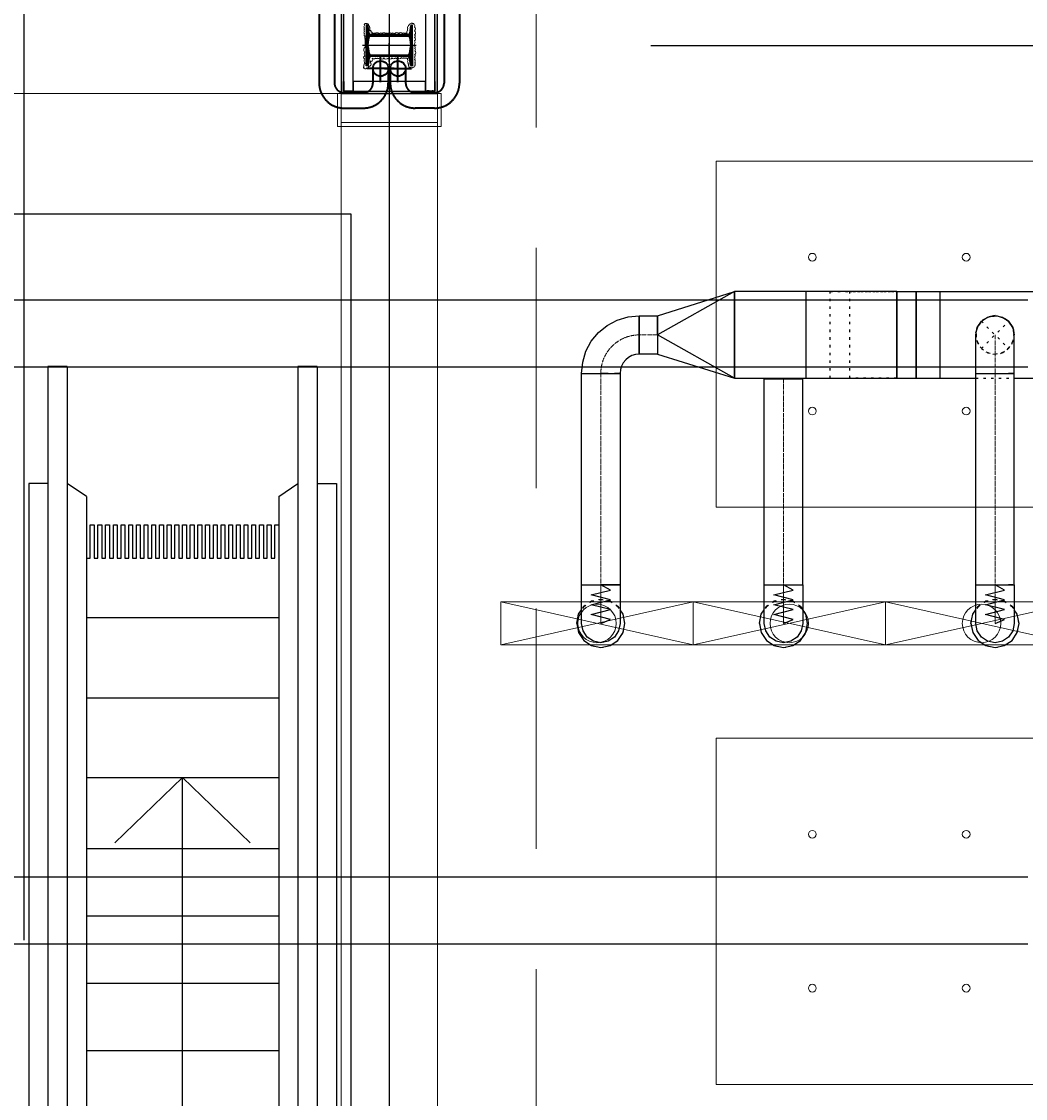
# Model space of a CAD drawing. Header units: centimetres. Extents: x -228435 to 46820, y -89367 to 152985.
# Tile 195 of 256: x -16553 to -11332, y 47527 to 53125. Entities that reach past the tile are written whole.
import ezdxf

# ---------------------------------------------------------------- set-up
doc = ezdxf.new("R2010")
doc.units = ezdxf.units.CM
doc.header["$LTSCALE"] = 50
doc.header["$PDMODE"] = 35
doc.header["$PDSIZE"] = 0.1
for name, pattern in [('Balustrady$0$DASHED', [0.75, 0.5, -0.25]), ('CADVENT_CENTERLINE', [9.9, 7.4, -1, 0.5, -1]), ('CADVENT_HIDDEN', [0.8, 0.25, -0.55]), ('DASHDOT2', [12.7, 6.35, -3.175, 0, -3.175]), ('DIVIDE', [31.75, 12.7, -6.35, 0, -6.35, 0, -6.35]), ('HIDDEN', [9.525, 6.35, -3.175]), ('Kondygnacja  -0_5$0$HIDDEN', [9.525, 6.35, -3.175]), ('Kondygnacja  -0_5$0$HIDDEN2', [4.7625, 3.175, -1.5875]), ('Obudowy i okł. słupów$0$HIDDEN', [9.525, 6.35, -3.175]), ('Osie rzutów$0$DASHDOT2', [12.7, 6.35, -3.175, 0, -3.175]), ('Przekrój B-B$0$DASHDOT2', [12.7, 6.35, -3.175, 0, -3.175])]:
    doc.linetypes.add(name, pattern=pattern)
doc.layers.get('0').update_dxf_attribs({"color": 8})
doc.layers.get('DEFPOINTS').update_dxf_attribs({"color": 8})
for name, color, linetype in [('01-103-Went PP_poziom-0_5$0$L_Nawiew', 250, 'Continuous'), ('ARCH_INFO_OSIE', 8, 'Continuous'), ('ARCH_INFO_OSIE_IST', 8, 'Przekrój B-B$0$DASHDOT2'), ('ARCH_INFO_SCHODY_IST', 8, 'Continuous'), ('ARCH_SCHODY_IST', 8, 'Continuous'), ('ARCH_WIDOK_INNE_IST', 8, 'Continuous'), ('bgde-nawiewDETAILS', 1, 'Continuous'), ('bgde-nawiewEXP', 250, 'Continuous'), ('bgde-nawiewHIDDEN', 250, 'Continuous'), ('D1$0$ARCH_INFO_OPISY', 8, 'Continuous'), ('Kondygnacja  -0_5$0$ARCH_INFO_SCHODY_IST', 8, 'Continuous'), ('Kondygnacja  -0_5$0$ARCH_KONSTR_POWYŻEJ RZUTU', 8, 'Kondygnacja  -0_5$0$HIDDEN'), ('Kondygnacja  -0_5$0$ARCH_KONSTR_POWYŻEJ RZUTU_IST', 8, 'Kondygnacja  -0_5$0$HIDDEN2'), ('Kondygnacja  -0_5$0$ARCH_STROP', 8, 'Continuous'), ('Kondygnacja -1$0$ARCH_STAL_IST', 8, 'Continuous'), ('Obudowy i okł. słupów$0$ARCH_GK', 8, 'Continuous'), ('Obudowy i okł. słupów$0$ARCH_PROFILE', 8, 'Continuous'), ('Osie rzutów$0$ARCH_INFO_OSIE_IST', 8, 'Osie rzutów$0$DASHDOT2'), ('Osie rzutów$0$ARCH_INFO_OSIE_OPISY_IST', 8, 'Continuous')]:
    doc.layers.add(name, color=color, linetype=linetype)
for name, color, linetype, lineweight in [('bgde-nawiewCEN', 7, 'Continuous', 13), ('bgde_nawiewnik', 11, 'Continuous', 5), ('INSTALACJE', 8, 'Continuous', 35), ('Kondygnacja  -0_5$0$ARCH_INFO_WYMIARY', 8, 'Continuous', 9), ('Obudowy i okł. słupów$0$ARCH_hatch', 8, 'Continuous', 13), ('Obudowy i okł. słupów$0$ARCH_WIDOK', 8, 'Continuous', 13), ('SU Lampy kwadratowe  -05$0$ARCH_SUFITY_PODWIESZANE', 8, 'Continuous', 9)]:
    doc.layers.add(name, color=color, linetype=linetype, lineweight=lineweight)
doc.styles.add('Kondygnacja  -0_5$0$Romans', font='Romans.shx', dxfattribs={"width": 0.7})
doc.dimstyles.new('Kondygnacja  -0_5$0$Wymiary 1-100', dxfattribs={"dimtxt": 12, "dimasz": 10, "dimexe": 5, "dimexo": 0, "dimgap": 4, "dimtad": 1, "dimrnd": 0.5, "dimzin": 12, "dimdsep": 46, "dimtxsty": 'Kondygnacja  -0_5$0$Romans', "dimblk": 'Kondygnacja  -0_5$0$_Oblique', "dimcen": 10, "dimdle": 10, "dimclrt": 55, "dimazin": 0, "dimtfac": 1, "dimtmove": 1, "dimatfit": 3, "dimfxl": 8, "dimfxlon": 1, "dimtolj": 1, "dimtzin": 0, "dimarcsym": 0})
pattern_1 = [(315, (-9168.25782, 10650.3877), (0.224506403, 0.224506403), [])]

# ---------------------------------------------------------------- blocks, each defined once
blk = doc.blocks.new('Osie rzutów')
at = {"layer": 'Osie rzutów$0$ARCH_INFO_OSIE_IST', "ltscale": 10}
for p, q in [((10460, 12510), (10460, 4623.26)), ((4436.04, 9800), (15156.54, 9800))]:
    blk.add_line(p, q, dxfattribs=at)
blk = doc.blocks.new('SU Lampy kwadratowe  -05')
at = {"layer": 'SU Lampy kwadratowe  -05$0$ARCH_SUFITY_PODWIESZANE'}
for points in [[(10820, 9740), (11000, 9740), (11000, 9560), (10820, 9560)], [(10820, 9440), (11000, 9440), (11000, 9260), (10820, 9260)]]:
    blk.add_lwpolyline(points, close=True, dxfattribs=at)
for centre in [(10870, 9690), (10950, 9690), (10870, 9610), (10950, 9610), (10870, 9390), (10950, 9390), (10870, 9310), (10950, 9310)]:
    blk.add_circle(centre, 2, dxfattribs=at)
blk = doc.blocks.new('Kondygnacja  -0_5$0$_Oblique')
at = {"color": 0, "linetype": 'ByBlock', "lineweight": -2}
blk.add_line((-0.5, -0.5), (0.5, 0.5), dxfattribs=at)
blk = doc.blocks.new('*D147')
at = {"layer": 'DEFPOINTS', "color": 0}
for p in [(5845, 52950), (6165.9, 52950), (-62690, 50660)]:
    blk.add_point(p, dxfattribs=at)
at = {"layer": 'Kondygnacja  -0_5$0$ARCH_INFO_WYMIARY', "color": 0, "lineweight": -2}
for p, q in [((6157.9, 52950), (6170.9, 52950)), ((6165.9, 50650), (6165.9, 52960)), ((6157.9, 50660), (6170.9, 50660))]:
    blk.add_line(p, q, dxfattribs=at)
at = {"layer": 'Kondygnacja  -0_5$0$ARCH_INFO_WYMIARY', "color": 0, "lineweight": -2, "xscale": 10, "yscale": 10, "zscale": 10}
for p, rotation in [((6165.9, 52950), 90), ((6165.9, 50660), 270)]:
    blk.add_blockref('Kondygnacja  -0_5$0$_Oblique', p, dxfattribs=dict(at, rotation=rotation))
at = {"layer": 'Kondygnacja  -0_5$0$ARCH_INFO_WYMIARY', "color": 55, "insert": (6155.9, 51805), "char_height": 12, "attachment_point": 5, "rotation": 90, "style": 'Kondygnacja  -0_5$0$Romans'}
blk.add_mtext('\\A1;2290', dxfattribs=at)
blk = doc.blocks.new('*D148')
at = {"layer": 'DEFPOINTS', "color": 0}
for p in [(-59190, 47690), (5862.4, 47690), (6190, 43700)]:
    blk.add_point(p, dxfattribs=at)
at = {"layer": 'Kondygnacja  -0_5$0$ARCH_INFO_WYMIARY', "color": 0, "lineweight": -2}
for p, q in [((5862.4, 43690), (5862.4, 47700)), ((5854.4, 47690), (5867.4, 47690)), ((5870.4, 43700), (5857.4, 43700))]:
    blk.add_line(p, q, dxfattribs=at)
at = {"layer": 'Kondygnacja  -0_5$0$ARCH_INFO_WYMIARY', "color": 0, "lineweight": -2, "xscale": 10, "yscale": 10, "zscale": 10}
for p, rotation in [((5862.4, 47690), 90), ((5862.4, 43700), 270)]:
    blk.add_blockref('Kondygnacja  -0_5$0$_Oblique', p, dxfattribs=dict(at, rotation=rotation))
at = {"layer": 'Kondygnacja  -0_5$0$ARCH_INFO_WYMIARY', "color": 55, "insert": (5852.4, 45695), "char_height": 12, "attachment_point": 5, "rotation": 90, "style": 'Kondygnacja  -0_5$0$Romans'}
blk.add_mtext('\\A1;3990', dxfattribs=at)
blk = doc.blocks.new('Kondygnacja  -0_5$0$konstrukcja istniejąca -0.5')
at = {"layer": 'Kondygnacja  -0_5$0$ARCH_KONSTR_POWYŻEJ RZUTU_IST', "ltscale": 10, "elevation": 0}
for points in [[(9938, 9667.89), (10982, 9667.89)], [(10982, 9632.89), (9938, 9632.89)]]:
    blk.add_lwpolyline(points, dxfattribs=at)
at = {"layer": 'Kondygnacja  -0_5$0$ARCH_KONSTR_POWYŻEJ RZUTU_IST', "ltscale": 10}
for points in [[(9938, 9367.89), (10982, 9367.89)], [(10982, 9332.89), (9938, 9332.89)]]:
    blk.add_lwpolyline(points, dxfattribs=at)
blk = doc.blocks.new('pB słup')
at = {"layer": 'Kondygnacja -1$0$ARCH_STAL_IST'}
h = blk.add_hatch(dxfattribs=at)
h.set_pattern_fill('ANSI31', color=256, scale=0.1, angle=270, style=0)
h.set_pattern_definition(pattern_1)
edge = h.paths.add_edge_path()
edge.add_arc((24.9, 9.62), 0.87, 360, 442.0272)
edge.add_line((25.02, 10.48), (21.35, 11))
edge.add_arc((21.42, 11.51), 0.52, 180, 262.0272, ccw=False)
edge.add_line((20.9, 11.51), (20.9, 12))
edge.add_line((20.9, 12), (31.5, 12))
edge.add_line((31.5, 12), (31.5, 11.51))
edge.add_arc((30.98, 11.51), 0.52, -82.0272, 0, ccw=False)
edge.add_line((31.05, 11), (27.38, 10.48))
edge.add_arc((27.51, 9.62), 0.87, 97.9728, 180)
edge.add_line((26.64, 9.62), (26.64, -9.62))
edge.add_arc((27.51, -9.62), 0.87, 180, 262.0272)
edge.add_line((27.38, -10.48), (31.05, -11))
edge.add_arc((30.98, -11.51), 0.52, 0, 82.0272, ccw=False)
edge.add_line((31.5, -11.51), (31.5, -12))
edge.add_line((31.5, -12), (20.9, -12))
edge.add_line((20.9, -12), (20.9, -11.51))
edge.add_arc((21.42, -11.51), 0.52, 97.9728, 180, ccw=False)
edge.add_line((21.35, -11), (25.02, -10.48))
edge.add_arc((24.9, -9.62), 0.87, 277.9728, 360)
edge.add_line((25.76, -9.62), (25.76, 9.62))
h = blk.add_hatch(dxfattribs=at)
h.set_pattern_fill('ANSI31', color=256, scale=0.1, angle=270, style=0)
h.set_pattern_definition(pattern_1)
edge = h.paths.add_edge_path()
edge.add_arc((38.11, 9.62), 0.87, 97.9728, 180, ccw=False)
edge.add_line((37.98, 10.48), (41.65, 11))
edge.add_arc((41.58, 11.51), 0.52, 277.9728, 360)
edge.add_line((42.1, 11.51), (42.1, 12))
edge.add_line((42.1, 12), (31.5, 12))
edge.add_line((31.5, 12), (31.5, 11.51))
edge.add_arc((32.02, 11.51), 0.52, 180, 262.0272)
edge.add_line((31.95, 11), (35.62, 10.48))
edge.add_arc((35.5, 9.62), 0.87, 0, 82.0272, ccw=False)
edge.add_line((36.37, 9.62), (36.37, -9.62))
edge.add_arc((35.5, -9.62), 0.87, 277.9728, 360, ccw=False)
edge.add_line((35.62, -10.48), (31.95, -11))
edge.add_arc((32.02, -11.51), 0.52, 97.9728, 180)
edge.add_line((31.5, -11.51), (31.5, -12))
edge.add_line((31.5, -12), (42.1, -12))
edge.add_line((42.1, -12), (42.1, -11.51))
edge.add_arc((41.58, -11.51), 0.52, 360, 442.0272)
edge.add_line((41.65, -11), (37.98, -10.48))
edge.add_arc((38.11, -9.62), 0.87, 180, 262.0272, ccw=False)
edge.add_line((37.24, -9.62), (37.24, 9.62))
at = {"layer": 'Obudowy i okł. słupów$0$ARCH_hatch'}
h = blk.add_hatch(dxfattribs=at)
h.set_pattern_fill('AR-SAND', color=256, scale=0.01, style=0)
h.paths.add_polyline_path([(6.5, 25), (6.5, -25), (56.5, -25), (56.5, 25)])
h.paths.add_polyline_path([(55.25, 23.75), (55.25, -23.75), (7.75, -23.75), (7.75, 23.75)], flags=16)
at = {"layer": 'ARCH_INFO_OSIE', "linetype": 'DIVIDE', "ltscale": 0.1}
for points in [[(31.5, -14), (31.5, 14)], [(51.07, 0), (11.93, 0)], [(23.05, 0), (32.78, 0)]]:
    blk.add_lwpolyline(points, dxfattribs=at)
at = {"layer": 'Kondygnacja -1$0$ARCH_STAL_IST'}
for points in [[(25.76, 9.62, 0.37402), (25.02, 10.48), (21.35, 11, -0.37402), (20.9, 11.51), (20.9, 12), (31.5, 12), (31.5, 11.51, -0.37402), (31.05, 11), (27.38, 10.48, 0.37402), (26.64, 9.62), (26.64, -9.62, 0.37402), (27.38, -10.48), (31.05, -11, -0.37402), (31.5, -11.51), (31.5, -12), (20.9, -12), (20.9, -11.51, -0.37402), (21.35, -11), (25.02, -10.48, 0.37402), (25.76, -9.62)], [(37.24, 9.62, -0.37402), (37.98, 10.48), (41.65, 11, 0.37402), (42.1, 11.51), (42.1, 12), (31.5, 12), (31.5, 11.51, 0.37402), (31.95, 11), (35.62, 10.48, -0.37402), (36.37, 9.62), (36.37, -9.62, -0.37402), (35.62, -10.48), (31.95, -11, 0.37402), (31.5, -11.51), (31.5, -12), (42.1, -12), (42.1, -11.51, 0.37402), (41.65, -11), (37.98, -10.48, -0.37402), (37.24, -9.62)]]:
    blk.add_lwpolyline(points, format="xyb", close=True, dxfattribs=at)
at = {"layer": 'Obudowy i okł. słupów$0$ARCH_GK'}
for points in [[(6.5, -25), (56.5, -25), (56.5, 25), (6.5, 25)], [(7.75, -23.75), (55.25, -23.75), (55.25, 23.75), (7.75, 23.75)]]:
    blk.add_lwpolyline(points, close=True, dxfattribs=at)
at = {"layer": 'Obudowy i okł. słupów$0$ARCH_PROFILE'}
for points in [[(7.76, 22.16), (7.85, 22.25), (7.85, 22.75), (7.75, 22.85), (7.75, 23.75), (12.82, 23.75, -1), (12.82, 23.7), (7.8, 23.7), (7.8, 22.87), (7.9, 22.77), (7.9, 22.23), (7.8, 22.13), (7.8, 20.92), (7.9, 20.82), (7.9, 19.73), (7.8, 19.63), (7.8, 18.8), (12.82, 18.8, -1), (12.82, 18.75), (7.75, 18.75), (7.75, 19.65), (7.85, 19.75), (7.85, 20.8), (7.76, 20.89)], [(55.33, 22.16), (55.25, 22.25), (55.25, 22.75), (55.35, 22.85), (55.35, 23.75), (50.28, 23.75, 1), (50.28, 23.7), (55.3, 23.7), (55.3, 22.87), (55.2, 22.77), (55.2, 22.23), (55.3, 22.13), (55.3, 20.92), (55.2, 20.82), (55.2, 19.73), (55.3, 19.63), (55.3, 18.8), (50.28, 18.8, 1), (50.28, 18.75), (55.35, 18.75), (55.35, 19.65), (55.25, 19.75), (55.25, 20.8), (55.33, 20.89)], [(7.76, -22.16), (7.85, -22.25), (7.85, -22.75), (7.75, -22.85), (7.75, -23.75), (12.82, -23.75, 1), (12.82, -23.7), (7.8, -23.7), (7.8, -22.87), (7.9, -22.77), (7.9, -22.23), (7.8, -22.13), (7.8, -20.92), (7.9, -20.82), (7.9, -19.73), (7.8, -19.63), (7.8, -18.8), (12.82, -18.8, 1), (12.82, -18.75), (7.75, -18.75), (7.75, -19.65), (7.85, -19.75), (7.85, -20.8), (7.76, -20.89)], [(55.33, -22.16), (55.25, -22.25), (55.25, -22.75), (55.35, -22.85), (55.35, -23.75), (50.28, -23.75, -1), (50.28, -23.7), (55.3, -23.7), (55.3, -22.87), (55.2, -22.77), (55.2, -22.23), (55.3, -22.13), (55.3, -20.92), (55.2, -20.82), (55.2, -19.73), (55.3, -19.63), (55.3, -18.8), (50.28, -18.8, -1), (50.28, -18.75), (55.35, -18.75), (55.35, -19.65), (55.25, -19.75), (55.25, -20.8), (55.33, -20.89)]]:
    blk.add_lwpolyline(points, format="xyb", close=True, dxfattribs=at)
blk.add_lwpolyline([(50.25, -8.37), (50.25, -18.75), (12.85, -18.75), (12.85, 18.75), (50.25, 18.75), (50.25, -8.37)], dxfattribs=at)
at = {"layer": 'Obudowy i okł. słupów$0$ARCH_WIDOK'}
for points in [[(-10.5, -27), (6.5, -27), (6.5, 27), (-10.5, 27)], [(73.5, -27), (56.5, -27), (56.5, 27), (73.5, 27)]]:
    blk.add_lwpolyline(points, close=True, dxfattribs=at)
at = {"layer": 'Obudowy i okł. słupów$0$ARCH_WIDOK', "linetype": 'Obudowy i okł. słupów$0$HIDDEN'}
blk.add_lwpolyline([(71.5, -25), (71.5, 25), (-8.5, 25), (-8.5, -25)], close=True, dxfattribs=at)
at = {"layer": 'Obudowy i okł. słupów$0$ARCH_WIDOK'}
blk.add_lwpolyline([(37.73, -9.38, 0.520567), (37.73, -8.91, 0.520567), (37.73, -8.16, 0.520567), (37.73, -6.92, 0.520567), (37.73, -4.95, 0.520567), (37.73, -2.82, 0.520567), (37.73, -2.47, 0.520567), (37.73, -1.32, 0.520567), (37.73, -0.04, 0.520567), (37.73, 0.83, 0.520567), (37.73, 1.89, 0.520567), (37.73, 3.64, 0.520567), (37.73, 5.02, 0.520567), (37.73, 5.54, 0.520567), (37.73, 7.1, 0.520567), (37.73, 8.22, 0.520567), (37.73, 8.52, 0.520567), (37.73, 9.06, 0.520567), (38.39, 9.06, 0.520567), (38.39, 9.62, 0.520567), (39.17, 9.62, 0.520567), (39.17, 10.31, 0.520567), (40.18, 10.31, 0.520567), (41.11, 10.31, 0.391103), (41.8, 10.61, 0.097049), (42.38, 10.85, 0.466209), (42.81, 11.44, 0.695481), (42.74, 11.98, 0.486099), (42.81, 12.76, 0.35864), (41.85, 12.89, 0.520567), (40.68, 12.86, 0.520567), (39.91, 12.86, 0.520567), (38.8, 12.86, 0.520567), (37.52, 12.86, 0.520567), (36.51, 12.86, 0.520567), (36.51, 12.4, 0.520567), (35.25, 12.4, 0.520567), (34.27, 12.4, 0.520567), (33.73, 12.4, 0.520567), (32.86, 12.4, 0.520567), (32.11, 12.4, 0.520567), (31.32, 12.4, 0.520567), (30.58, 12.4, 0.630412), (28.2, 12.73, 0.291029), (26.08, 12.64, 0.793013), (24.54, 12.88, 0.148616), (22.09, 12.79, 0.285246), (20.52, 13.27, 1.165163), (19.83, 12.7, 1.326239), (19.84, 11.94, 0.520567), (19.84, 11, 0.520567), (20.91, 11, 0.520567), (20.91, 9.93, 0.520567), (22.7, 9.93, 0.520567), (23.52, 9.93, 0.520567), (23.52, 8.94, 0.520567), (24.97, 8.94, 0.520567), (24.98, 7.26, 0.520567), (25.02, 6.19, 0.520567), (24.89, 5.17, 0.520567), (24.87, 4.65, 0.520567), (25.04, 2.89, 0.520567), (24.98, 0.66, 0.520567), (25.04, -1.36, 0.520567), (25.04, -3.15, 0.520567), (25.06, -4.25, 0.520567), (25.21, -6.27, 0.520567), (25.14, -7.45, 0.520567), (25.1, -8.33, 0.520567), (25.06, -9.05, 0.520567), (24.91, -9.58, 0.520567), (23.82, -9.81, 0.520567), (22.6, -9.81, 0.520567), (21.78, -10.1, 0.520567), (20.85, -10.25, 0.520567), (20.32, -10.36, 0.520567), (20.22, -11.09, 0.520567), (20.24, -12.34, 0.520567), (21.21, -13.28, 0.520567), (21.99, -13.24, 0.520567), (22.91, -13.28, 0.520567), (24.22, -13.09, 0.520567), (25.44, -13.09, 0.520567), (26.76, -13.18, 0.520567), (28.83, -13.26, 0.520567), (30.05, -13.22, 0.520567), (31.5, -12.93, 0.520567), (32.47, -13.03, 0.520567), (33.96, -13.09, 0.520567), (35.72, -13.16, 0.520567), (37.01, -13.18, 0.520567), (39.18, -13.05, 0.520567), (41.18, -13.18, 0.520567), (42.5, -12.78, 0.520567), (42.97, -12.1, 0.520567), (42.84, -11.13, 0.520567), (42.29, -10.55, 0.520567), (41.6, -10, 0.520567), (40.36, -9.66, 0.520567), (39.39, -9.66, 0.520567)], format="xyb", close=True, dxfattribs=at)
blk = doc.blocks.new('schody połówka')
at = {"layer": 'ARCH_INFO_OSIE_IST', "ltscale": 2}
blk.add_line((380, 21.01), (380, -1905.05), dxfattribs=at)
at = {"layer": 'ARCH_INFO_SCHODY_IST', "elevation": 0}
for points in [[(272.5, -1136.23), (272.5, -380.53), (237.29, -414.46)], [(272.5, -835.98), (272.5, -380.53), (307.71, -414.46)]]:
    blk.add_lwpolyline(points, dxfattribs=at)
at = {"layer": 'ARCH_SCHODY_IST'}
for p, q in [((212.5, -166.91), (202.5, -166.91)), ((202.5, -166.91), (202.5, -1119.46)), ((212.5, -166.91), (202.5, -166.91)), ((212.5, -166.91), (212.5, -1121.85)), ((342.5, -166.91), (332.5, -166.91)), ((332.5, -166.91), (332.5, -1150.6)), ((342.5, -166.91), (332.5, -166.91)), ((342.5, -166.91), (342.5, -1153)), ((192.5, -227.67), (192.5, -1117.06)), ((202.5, -227.67), (192.5, -227.67)), ((222.5, -234.42), (212.5, -227.67)), ((322.5, -234.42), (332.5, -227.67)), ((342.5, -227.67), (352.5, -227.67)), ((352.5, -227.67), (352.5, -1155.4)), ((222.5, -234.42), (222.5, -1124.25)), ((322.5, -234.42), (322.5, -1148.21)), ((222.5, -380.47), (322.5, -380.47)), ((222.5, -417.38), (322.5, -417.38)), ((222.5, -452.39), (322.5, -452.39)), ((222.5, -487.39), (322.5, -487.39)), ((222.5, -522.39), (322.5, -522.39))]:
    blk.add_line(p, q, dxfattribs=at)
at = {"layer": 'ARCH_WIDOK_INNE_IST'}
for p, q in [((222.5, -297.39), (322.5, -297.39)), ((222.5, -339.04), (322.5, -339.04))]:
    blk.add_line(p, q, dxfattribs=at)
at = {"layer": 'ARCH_WIDOK_INNE_IST', "elevation": 0}
blk.add_lwpolyline([(222.5, -266.47), (224.5, -266.47), (224.5, -249.09), (226.5, -249.09), (226.5, -266.47), (228.5, -266.47), (228.5, -249.09), (230.5, -249.09), (230.5, -266.47), (232.5, -266.47), (232.5, -249.09), (234.5, -249.09), (234.5, -266.47), (236.5, -266.47), (236.5, -249.09), (238.5, -249.09), (238.5, -266.47), (240.5, -266.47), (240.5, -249.09), (242.5, -249.09), (242.5, -266.47), (244.5, -266.47), (244.5, -249.09), (246.5, -249.09), (246.5, -266.47), (248.5, -266.47), (248.5, -249.09), (250.5, -249.09), (250.5, -266.47), (252.5, -266.47), (252.5, -249.09), (254.5, -249.09), (254.5, -266.47), (256.5, -266.47), (256.5, -249.09), (258.5, -249.09), (258.5, -266.47), (260.5, -266.47), (260.5, -249.09), (262.5, -249.09), (262.5, -266.47), (264.5, -266.47), (264.5, -249.09), (266.5, -249.09), (266.5, -266.47), (268.5, -266.47), (268.5, -249.09), (270.5, -249.09), (270.5, -266.47), (272.5, -266.47), (272.5, -249.09), (274.5, -249.09), (274.5, -266.47), (276.5, -266.47), (276.5, -249.09), (278.5, -249.09), (278.5, -266.47), (280.5, -266.47), (280.5, -249.09), (282.5, -249.09), (282.5, -266.47), (284.5, -266.47), (284.5, -249.09), (286.5, -249.09), (286.5, -266.47), (288.5, -266.47), (288.5, -249.09), (290.5, -249.09), (290.5, -266.47), (292.5, -266.47), (292.5, -249.09), (294.5, -249.09), (294.5, -266.47), (296.5, -266.47), (296.5, -249.09), (298.5, -249.09), (298.5, -266.47), (300.5, -266.47), (300.5, -249.09), (302.5, -249.09), (302.5, -266.47), (304.5, -266.47), (304.5, -249.09), (306.5, -249.09), (306.5, -266.47), (308.5, -266.47), (308.5, -249.09), (310.5, -249.09), (310.5, -266.47), (312.5, -266.47), (312.5, -249.09), (314.5, -249.09), (314.5, -266.47), (316.5, -266.47), (316.5, -249.09), (318.5, -249.09), (318.5, -266.47), (320.5, -266.47), (320.5, -249.09), (322.5, -249.09)], dxfattribs=at)
at = {"layer": 'INSTALACJE', "linetype": 'HIDDEN', "ltscale": 0.5}
for p, q in [((343.5, 24.51), (343.5, -19.49)), ((351.5, 24.51), (351.5, -19.49)), ((408.5, 24.51), (408.5, -19.49)), ((416.5, 24.51), (416.5, -19.49)), ((371.5, -11.89), (371.5, -19.49)), ((379.5, -11.89), (379.5, -19.49)), ((380.5, -11.89), (380.5, -19.49)), ((388.5, -11.89), (388.5, -19.49)), ((356.5, -24.49), (366.5, -24.49)), ((403.5, -24.49), (393.5, -24.49)), ((356.5, -32.49), (366.5, -32.49)), ((403.5, -32.49), (393.5, -32.49))]:
    blk.add_line(p, q, dxfattribs=at)
at = {"layer": 'INSTALACJE', "linetype": 'DASHDOT2', "ltscale": 10}
for p, q in [((375.5, -18.94, -490), (375.5, -4.94, 490)), ((384.5, -18.94, -490), (384.5, -4.94, 490)), ((382.5, -11.94, -490), (368.5, -11.94, 490)), ((377.5, -11.94, -490), (391.5, -11.94, 490))]:
    blk.add_line(p, q, dxfattribs=at)
at = {"layer": 'INSTALACJE'}
for centre in [(375.5, -11.94), (384.5, -11.94)]:
    blk.add_circle(centre, 4, dxfattribs=at)
at = {"layer": 'INSTALACJE', "linetype": 'HIDDEN', "ltscale": 0.5}
for centre, radius, start, end in [((356.5, -19.49), 13, 180, 270), ((356.5, -19.49), 5, 180, 270), ((366.5, -19.49), 5, 270, 0), ((366.5, -19.49), 13, 270, 0), ((393.5, -19.49), 13, 180, 270), ((393.5, -19.49), 5, 180, 270), ((403.5, -19.49), 5, 270, 0), ((403.5, -19.49), 13, 270, 0)]:
    blk.add_arc(centre, radius, start, end, dxfattribs=at)
at = {"layer": 'Obudowy i okł. słupów$0$ARCH_WIDOK', "linetype": 'Obudowy i okł. słupów$0$HIDDEN', "ltscale": 3}
for p, q in [((25, -24.99, -630), (355, -24.99)), ((355, -24.99, -630), (355, -1775, -630)), ((405, -24.99, -630), (405, -1775, -630))]:
    blk.add_line(p, q, dxfattribs=at)
at = {"layer": 'D1$0$ARCH_INFO_OPISY', "rotation": 90}
blk.add_blockref('pB słup', (380, -31.49), dxfattribs=at)
blk = doc.blocks.new('*D212')
at = {"layer": 'DEFPOINTS', "color": 0}
for p in [(-30586.3, 81900), (-30681.1, 12489.5), (9064, 12489.5)]:
    blk.add_point(p, dxfattribs=at)
at = {"layer": 'Kondygnacja  -0_5$0$ARCH_INFO_WYMIARY', "color": 0, "lineweight": -2}
for p, q in [((-30681.1, 81910), (-30681.1, 12479.5)), ((-30673.1, 81900), (-30686.1, 81900)), ((-30673.1, 12489.5), (-30686.1, 12489.5))]:
    blk.add_line(p, q, dxfattribs=at)
at = {"layer": 'Kondygnacja  -0_5$0$ARCH_INFO_WYMIARY', "color": 0, "lineweight": -2, "xscale": 10, "yscale": 10, "zscale": 10}
for p, rotation in [((-30681.1, 81900), 90), ((-30681.1, 12489.5), 270)]:
    blk.add_blockref('Kondygnacja  -0_5$0$_Oblique', p, dxfattribs=dict(at, rotation=rotation))
at = {"layer": 'Kondygnacja  -0_5$0$ARCH_INFO_WYMIARY', "color": 55, "insert": (-30691.1, 47194.8), "char_height": 12, "attachment_point": 5, "rotation": 90, "style": 'Kondygnacja  -0_5$0$Romans'}
blk.add_mtext('\\A1;69410.5', dxfattribs=at)
blk = doc.blocks.new('A$C066D7839')
at = {"layer": 'bgde_nawiewnik'}
for p, q in [((-50, -11.15), (-50, 11.15)), ((-50, 11.15), (50, 11.15)), ((-50, -11.15), (50, 11.15)), ((50, -11.15), (-50, 11.15)), ((50, 11.15), (50, -11.15)), ((50, -11.15), (-50, -11.15))]:
    blk.add_line(p, q, dxfattribs=at)
blk.add_circle((0, 0), 10, dxfattribs=at)

msp = doc.modelspace()

# ---------------------------------------------------------------- linework, layer by layer
at = {"linetype": 'Balustrady$0$DASHED', "lineweight": 20, "ltscale": 50, "elevation": -6300}
msp.add_lwpolyline([(-19219.601, 53823.486), (-13875.468, 53823.486), (-13875.468, 34373.387), (-19219.601, 34373.387)], close=True, dxfattribs=at)
at = {"layer": 'bgde-nawiewCEN', "linetype": 'CADVENT_CENTERLINE', "ltscale": 0.06}
for p, q in [((-13245.031, 51495.952), (-13340.031, 51495.952)), ((-11490.031, 51296.017), (-11490.031, 51496.017)), ((-13540.031, 51295.952), (-13540.031, 50196.041)), ((-11490.031, 51295.952), (-11490.031, 50196.041)), ((-12590.031, 51271.017), (-12590.031, 51267.017)), ((-12590.031, 51267.017), (-12590.031, 50196.041)), ((-13540.031, 50196.041), (-13540.031, 50177.345)), ((-13540.031, 50177.345), (-13540.031, 50126.234)), ((-12590.031, 50196.041), (-12590.031, 50177.345)), ((-12590.031, 50177.345), (-12590.031, 50126.234)), ((-11490.031, 50196.041), (-11490.031, 50177.345)), ((-11490.031, 50177.345), (-11490.031, 50126.234)), ((-13540.031, 50126.234), (-13540.031, 50098.441)), ((-12590.031, 50126.234), (-12590.031, 50098.441)), ((-11490.031, 50126.234), (-11490.031, 50098.441)), ((-13540.031, 50098.441), (-13540.031, 50074.915)), ((-13540.031, 50074.915), (-13540.031, 50055.3)), ((-13540.031, 50055.3), (-13540.031, 50039.241)), ((-12590.031, 50098.441), (-12590.031, 50074.915)), ((-12590.031, 50074.915), (-12590.031, 50055.3)), ((-12590.031, 50055.3), (-12590.031, 50039.241)), ((-11490.031, 50098.441), (-11490.031, 50074.915)), ((-11490.031, 50074.915), (-11490.031, 50055.3)), ((-11490.031, 50055.3), (-11490.031, 50039.241)), ((-13540.031, 50039.241), (-13540.031, 50026.382)), ((-13540.031, 50026.382), (-13540.031, 50016.367)), ((-13540.031, 50016.367), (-13540.031, 50008.841)), ((-13540.031, 50008.841), (-13540.031, 50003.448)), ((-13540.031, 50003.448), (-13540.031, 49999.834)), ((-13540.031, 49999.834), (-13540.031, 49997.641)), ((-13540.031, 49997.641), (-13540.031, 49996.515)), ((-13540.031, 49996.515), (-13540.031, 49996.041)), ((-12590.031, 50039.241), (-12590.031, 50026.382)), ((-12590.031, 50026.382), (-12590.031, 50016.367)), ((-12590.031, 50016.367), (-12590.031, 50008.841)), ((-12590.031, 50008.841), (-12590.031, 50003.448)), ((-12590.031, 50003.448), (-12590.031, 49999.834)), ((-12590.031, 49999.834), (-12590.031, 49997.641)), ((-12590.031, 49997.641), (-12590.031, 49996.515)), ((-12590.031, 49996.515), (-12590.031, 49996.041)), ((-11490.031, 50039.241), (-11490.031, 50026.382)), ((-11490.031, 50026.382), (-11490.031, 50016.367)), ((-11490.031, 50016.367), (-11490.031, 50008.841)), ((-11490.031, 50008.841), (-11490.031, 50003.448)), ((-11490.031, 50003.448), (-11490.031, 49999.834)), ((-11490.031, 49999.834), (-11490.031, 49997.641)), ((-11490.031, 49997.641), (-11490.031, 49996.515)), ((-11490.031, 49996.515), (-11490.031, 49996.041))]:
    msp.add_line(p, q, dxfattribs=at)
at = {"layer": 'bgde-nawiewCEN', "linetype": 'CADVENT_CENTERLINE', "ltscale": 0.06, "extrusion": (-4.23519e-16, 0, -1)}
msp.add_arc((13340.031, 51295.952), 200, 0, 90, dxfattribs=at)
at = {"layer": 'bgde-nawiewDETAILS', "linetype": 'CADVENT_HIDDEN'}
for p, q in [((-11560.742, 51425.306), (-11419.321, 51566.728)), ((-11560.742, 51566.728), (-11419.321, 51425.306))]:
    msp.add_line(p, q, dxfattribs=at)
at = {"layer": 'bgde-nawiewEXP', "linetype": 'Continuous'}
for points in [[(-13245.031, 51395.952), (-12845.031, 51271.017), (-12471.96, 51271.017), (-12471.96, 51721.017), (-12845.031, 51721.017), (-12845.031, 51271.017), (-13245.031, 51495.952), (-13245.031, 51403.564)], [(-13245.031, 51495.952), (-13245.031, 51595.952), (-12845.031, 51721.017)], [(-13340.031, 51395.952), (-13340.031, 51595.952), (-13245.031, 51595.952), (-13245.031, 51395.952)], [(-13640.031, 49996.041), (-13640.031, 50196.041), (-13440.031, 50196.041), (-13440.031, 49996.041), (-13447.643, 49957.773), (-13469.321, 49925.33), (-13501.763, 49903.653), (-13540.031, 49896.041), (-13578.3, 49903.653), (-13610.742, 49925.33), (-13632.419, 49957.773)], [(-12690.031, 50126.234), (-12690.031, 50196.041), (-12490.031, 50196.041), (-12490.031, 49996.041), (-12497.643, 49957.773), (-12519.321, 49925.33), (-12551.763, 49903.653), (-12590.031, 49896.041), (-12628.3, 49903.653), (-12660.742, 49925.33), (-12682.419, 49957.773), (-12690.031, 49996.041), (-12690.031, 50098.441)], [(-11590.031, 49996.041), (-11590.031, 50196.041), (-11390.031, 50196.041), (-11390.031, 49996.041), (-11397.643, 49957.773), (-11419.321, 49925.33), (-11451.763, 49903.653), (-11490.031, 49896.041), (-11528.3, 49903.653), (-11560.742, 49925.33), (-11582.419, 49957.773)]]:
    msp.add_lwpolyline(points, close=True, dxfattribs=at)
for points in [[(-12845.031, 51271.017), (-12845.031, 51721.017)], [(-12471.96, 51271.017), (-12001.447, 51271.017), (-12001.447, 51721.017), (-12471.96, 51721.017)], [(-12471.958, 51271.017), (-12471.958, 51721.017)], [(-12001.447, 51721.017), (-11899.43, 51721.017), (-11899.43, 51271.017), (-11775.327, 51271.017)], [(-12001.447, 51721.017), (-12001.447, 51271.017), (-11899.43, 51271.017), (-11899.43, 51721.017), (-11775.327, 51721.017)], [(-12001.447, 51271.017), (-12001.447, 51721.017)], [(-11899.43, 51271.017), (-11899.43, 51721.017)], [(-11775.327, 51271.017), (-11775.327, 51721.017), (2610.549, 51721.017)], [(-13640.031, 50196.041), (-13640.031, 51295.952), (-13634.267, 51354.479), (-13617.195, 51410.757), (-13589.472, 51462.623), (-13552.163, 51508.084), (-13506.702, 51545.393), (-13454.836, 51573.116), (-13398.558, 51590.188), (-13340.031, 51595.952), (-13340.031, 51395.952), (-13359.54, 51394.031), (-13378.3, 51388.34), (-13395.588, 51379.099), (-13410.742, 51366.663), (-13423.178, 51351.509), (-13432.419, 51334.22), (-13438.11, 51315.461), (-13440.031, 51295.952), (-13469.321, 51295.952)], [(-11590.031, 51496.017), (-11582.419, 51534.285), (-11560.742, 51566.728), (-11573.862, 51547.093)], [(-11589.464, 51506.655), (-11577.824, 51543.896), (-11562.69, 51562.024)], [(-11560.742, 51566.728), (-11528.3, 51588.405), (-11490.031, 51596.017), (-11513.192, 51591.41)], [(-11560.742, 51566.728), (-11528.3, 51588.405), (-11520.802, 51589.896)], [(-11557.718, 51567.98), (-11552.819, 51573.848), (-11518.255, 51591.952), (-11494.735, 51594.069)], [(-11490.031, 51596.017), (-11451.763, 51588.405), (-11445.407, 51584.158)], [(-11490.031, 51596.017), (-11451.763, 51588.405), (-11419.321, 51566.728), (-11438.955, 51579.847)], [(-11487.007, 51594.764), (-11479.394, 51595.449), (-11442.152, 51583.81), (-11424.024, 51568.676)], [(-11419.321, 51566.728), (-11397.643, 51534.285)], [(-11419.321, 51566.728), (-11397.643, 51534.285)], [(-11397.643, 51534.285), (-11419.321, 51566.728)], [(-11397.643, 51534.285), (-11419.321, 51566.728)], [(-11418.068, 51563.703), (-11412.2, 51558.804), (-11394.097, 51524.24), (-11391.98, 51500.721)], [(-11590.031, 51296.017), (-11590.031, 51496.017), (-11582.419, 51534.285), (-11578.172, 51540.641)], [(-11589.464, 51506.655), (-11588.779, 51499.041)], [(-11397.643, 51534.285), (-11396.152, 51526.788)], [(-11397.643, 51534.285), (-11390.031, 51496.017)], [(-11397.643, 51296.017), (-11390.031, 51296.017), (-11390.031, 51496.017), (-11394.638, 51519.178)], [(-13640.031, 51295.952), (-13501.763, 51295.952)], [(-13640.031, 51295.952), (-13501.763, 51295.952)], [(-13501.763, 51295.952), (-13540.031, 51295.952)], [(-13501.763, 51295.952), (-13540.031, 51295.952)], [(-13501.763, 51295.952), (-13447.643, 51295.952), (-13447.643, 51295.952), (-13440.031, 51295.952), (-13440.031, 50196.041), (-13469.321, 50196.041)], [(-13501.763, 51295.952), (-13447.643, 51295.952)], [(-11590.031, 51296.017), (-11397.643, 51296.017)], [(-11590.031, 50196.041), (-11590.031, 51295.952), (-11397.643, 51295.952)], [(-11397.643, 51296.017), (-11419.321, 51296.017)], [(-11397.643, 51295.952), (-11419.321, 51295.952)], [(-11397.643, 50196.041), (-11390.031, 50196.041), (-11390.031, 51295.952), (-11397.643, 51295.952)], [(-11397.643, 51295.952), (-11390.031, 51295.952)], [(-12690.031, 50196.041), (-12490.031, 50196.041), (-12490.031, 51267.017), (-12690.031, 51267.017), (-12690.031, 51271.017)], [(-12690.031, 50196.041), (-12690.031, 51267.017), (-12490.031, 51267.017), (-12490.031, 51271.017)], [(-11775.327, 51271.017), (-11590.031, 51271.017)], [(-11390.031, 51271.017), (-10367.431, 51271.017)], [(-13640.031, 50196.041), (-13501.763, 50196.041)], [(-13501.763, 50196.041), (-13540.031, 50196.041)], [(-13501.763, 50196.041), (-13469.321, 50196.041)], [(-13469.321, 50196.041), (-13501.763, 50196.041)], [(-13469.321, 50196.041), (-13447.643, 50196.041)], [(-11590.031, 50196.041), (-11397.643, 50196.041)], [(-11397.643, 50196.041), (-11419.321, 50196.041)], [(-13665.031, 49996.041), (-13655.516, 49948.206), (-13628.42, 49907.653), (-13587.867, 49880.556), (-13540.031, 49871.041), (-13492.196, 49880.556), (-13451.643, 49907.653), (-13424.546, 49948.206), (-13415.031, 49996.041), (-13424.546, 50043.877), (-13440.031, 50067.051)], [(-13665.031, 49996.041), (-13655.516, 50043.877), (-13640.031, 50067.051)], [(-12715.031, 49996.041), (-12705.516, 49948.206), (-12678.42, 49907.653), (-12637.867, 49880.556), (-12590.031, 49871.041), (-12542.196, 49880.556), (-12501.643, 49907.653), (-12474.546, 49948.206), (-12465.031, 49996.041), (-12474.546, 50043.877), (-12490.031, 50067.051)], [(-12715.031, 49996.041), (-12705.516, 50043.877), (-12690.031, 50067.051)], [(-11615.031, 49996.041), (-11605.516, 49948.206), (-11578.42, 49907.653), (-11537.867, 49880.556), (-11490.031, 49871.041), (-11442.196, 49880.556), (-11401.643, 49907.653), (-11374.546, 49948.206), (-11365.031, 49996.041), (-11374.546, 50043.877), (-11390.031, 50067.051)], [(-11615.031, 49996.041), (-11605.516, 50043.877), (-11590.031, 50067.051)]]:
    msp.add_lwpolyline(points, dxfattribs=at)
at = {"layer": 'bgde-nawiewEXP'}
for points in [[(-13540.031, 49996.041), (-13490.031, 50017.339), (-13590.031, 50042.701), (-13490.031, 50067.921), (-13590.031, 50093.206), (-13490.031, 50118.741), (-13590.031, 50144.1), (-13490.031, 50169.559), (-13540.031, 50196.041)], [(-12590.031, 49996.041), (-12540.031, 50017.339), (-12640.031, 50042.701), (-12540.031, 50067.921), (-12640.031, 50093.206), (-12540.031, 50118.741), (-12640.031, 50144.1), (-12540.031, 50169.559), (-12590.031, 50196.041)], [(-11490.031, 49996.041), (-11440.031, 50017.339), (-11540.031, 50042.701), (-11440.031, 50067.921), (-11540.031, 50093.206), (-11440.031, 50118.741), (-11540.031, 50144.1), (-11440.031, 50169.559), (-11490.031, 50196.041)]]:
    msp.add_lwpolyline(points, dxfattribs=at)
at = {"layer": 'bgde-nawiewHIDDEN', "linetype": 'CADVENT_HIDDEN'}
for points in [[(-12471.962, 51271.017), (-12471.962, 51721.017), (-12471.96, 51721.017)], [(-12347.857, 51271.017), (-12001.447, 51271.017), (-12245.84, 51271.017), (-12245.84, 51721.017), (-11899.43, 51721.017)], [(-12347.857, 51271.017), (-12347.857, 51721.017), (-12001.447, 51721.017)], [(-11775.327, 51271.017), (-11775.325, 51271.017), (-11775.325, 51721.017), (-11775.327, 51721.017)], [(-11562.69, 51562.024), (-11557.718, 51567.98)], [(-11520.802, 51589.896), (-11513.192, 51591.41)], [(-11494.735, 51594.069), (-11487.007, 51594.764)], [(-11445.407, 51584.158), (-11438.955, 51579.847)], [(-11424.024, 51568.676), (-11418.068, 51563.703)], [(-11578.172, 51540.641), (-11573.862, 51547.093)], [(-11396.152, 51526.788), (-11394.638, 51519.178)], [(-11590.031, 51496.017), (-11582.419, 51457.749), (-11560.742, 51425.306), (-11528.3, 51403.629), (-11490.031, 51396.017), (-11451.763, 51403.629), (-11419.321, 51425.306), (-11397.643, 51457.749), (-11390.031, 51496.017)], [(-11588.779, 51499.041), (-11585.966, 51467.794), (-11567.863, 51433.229), (-11537.911, 51408.224), (-11500.669, 51396.584), (-11461.808, 51400.082), (-11427.244, 51418.185), (-11402.239, 51448.138), (-11390.599, 51485.379), (-11391.98, 51500.721)], [(-12690.031, 51271.017), (-12490.031, 51271.017)], [(-12471.962, 51271.017), (-12471.96, 51271.017)], [(-12001.447, 51271.017), (-11899.43, 51271.017)], [(-11590.031, 51271.017), (-11390.031, 51271.017)], [(-13665.031, 49996.041), (-13655.516, 49948.206), (-13628.42, 49907.653), (-13587.867, 49880.556), (-13540.031, 49871.041), (-13492.196, 49880.556), (-13451.643, 49907.653), (-13424.546, 49948.206), (-13415.031, 49996.041), (-13424.546, 50043.877), (-13451.643, 50084.429), (-13492.196, 50111.526), (-13540.031, 50121.041), (-13587.867, 50111.526), (-13628.42, 50084.429), (-13640.031, 50067.051)], [(-13665.031, 49996.041), (-13655.516, 50043.877), (-13628.42, 50084.429), (-13587.867, 50111.526), (-13540.031, 50121.041), (-13492.196, 50111.526), (-13451.643, 50084.429), (-13440.031, 50067.051)], [(-12715.031, 49996.041), (-12705.516, 49948.206), (-12678.42, 49907.653), (-12637.867, 49880.556), (-12590.031, 49871.041), (-12542.196, 49880.556), (-12501.643, 49907.653), (-12474.546, 49948.206), (-12465.031, 49996.041), (-12474.546, 50043.877), (-12501.643, 50084.429), (-12542.196, 50111.526), (-12590.031, 50121.041), (-12637.867, 50111.526), (-12678.42, 50084.429), (-12690.031, 50067.051)], [(-12715.031, 49996.041), (-12705.516, 50043.877), (-12678.42, 50084.429), (-12637.867, 50111.526), (-12590.031, 50121.041), (-12542.196, 50111.526), (-12501.643, 50084.429), (-12490.031, 50067.051)], [(-11615.031, 49996.041), (-11605.516, 49948.206), (-11578.42, 49907.653), (-11537.867, 49880.556), (-11490.031, 49871.041), (-11442.196, 49880.556), (-11401.643, 49907.653), (-11374.546, 49948.206), (-11365.031, 49996.041), (-11374.546, 50043.877), (-11401.643, 50084.429), (-11442.196, 50111.526), (-11490.031, 50121.041), (-11537.867, 50111.526), (-11578.42, 50084.429), (-11590.031, 50067.051)], [(-11615.031, 49996.041), (-11605.516, 50043.877), (-11578.42, 50084.429), (-11537.867, 50111.526), (-11490.031, 50121.041), (-11442.196, 50111.526), (-11401.643, 50084.429), (-11390.031, 50067.051)]]:
    msp.add_lwpolyline(points, dxfattribs=at)
at = {"layer": 'Kondygnacja  -0_5$0$ARCH_INFO_SCHODY_IST', "elevation": 0}
msp.add_lwpolyline([(-15715, 37491.037), (-15715, 49194.742), (-16067.143, 48855.417)], dxfattribs=at)
at = {"layer": 'Kondygnacja  -0_5$0$ARCH_STROP'}
msp.add_lwpolyline([(-18240, 52125), (-14840, 52125), (-14840, 35465), (-18235, 35465)], close=True, dxfattribs=at)

# ---------------------------------------------------------------- block references
at = {"xscale": 10, "yscale": 10, "zscale": 10}
msp.add_blockref('schody połówka', (-18440, 53000.042), dxfattribs=at)
at = {"layer": '01-103-Went PP_poziom-0_5$0$L_Nawiew', "xscale": 10, "yscale": 10, "zscale": 10}
for p in [(-13560.036, 49996.041, -359.816), (-12560.036, 49996.041, -359.816), (-11560.036, 49996.041, -359.816)]:
    msp.add_blockref('A$C066D7839', p, dxfattribs=at)
at = {"layer": 'Kondygnacja  -0_5$0$ARCH_KONSTR_POWYŻEJ RZUTU', "xscale": 10, "yscale": 10, "zscale": 10}
msp.add_blockref('Kondygnacja  -0_5$0$konstrukcja istniejąca -0.5', (-121140, -45000), dxfattribs=at)
at = {"layer": 'Osie rzutów$0$ARCH_INFO_OSIE_OPISY_IST', "xscale": 10, "yscale": 10, "zscale": 10}
msp.add_blockref('Osie rzutów', (-121140, -45000), dxfattribs=at)
at = {"layer": 'SU Lampy kwadratowe  -05$0$ARCH_SUFITY_PODWIESZANE', "xscale": 10, "yscale": 10, "zscale": 10}
msp.add_blockref('SU Lampy kwadratowe  -05', (-121140, -45000), dxfattribs=at)

# ---------------------------------------------------------------- dimensions: what is measured, and where the dimension line sits
at = {"layer": 'Kondygnacja  -0_5$0$ARCH_INFO_WYMIARY'}
for base, p1, p2, picture, middle in [((-30681.114, 12489.5), (-30586.301, 81900), (9064, 12489.5), '*D212', (-30691.114, 47194.75)), ((6165.858, 52950), (-62690, 50660), (5845, 52950), '*D147', (6155.858, 51805)), ((5862.405, 47690), (6190, 43700), (-59190, 47690), '*D148', (5852.405, 45695))]:
    dim = msp.add_linear_dim(base=base, p1=p1, p2=p2, angle=90, dimstyle='Kondygnacja  -0_5$0$Wymiary 1-100', dxfattribs=at)
    dim.commit()
    dim.dimension.update_dxf_attribs({"geometry": picture, "text_midpoint": middle})

doc.saveas('drawing.dxf')
